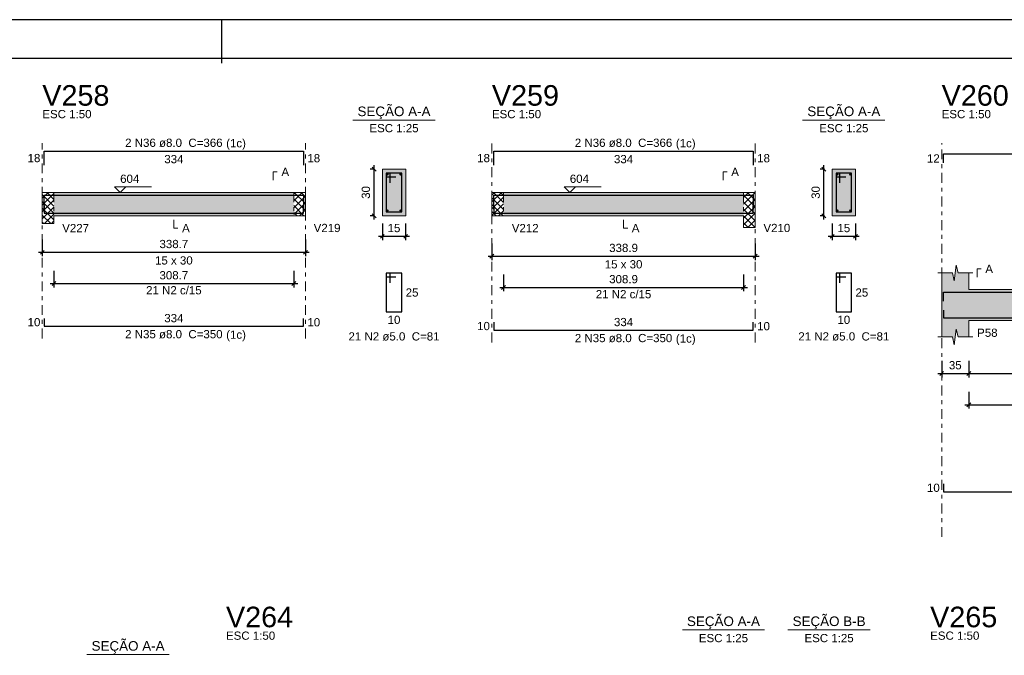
# Model space of a CAD drawing. Header units: millimetres. Extents: x 0 to 119, y 0 to 84.
# Tile 6 of 21: x 16 to 41, y 68 to 84. Entities that reach past the tile are written whole.
import ezdxf

# ---------------------------------------------------------------- set-up
doc = ezdxf.new("R2010")
doc.units = ezdxf.units.MM
doc.header["$MEASUREMENT"] = 0
doc.linetypes.add('DASHDOT', pattern=[2.54, 1.27, -0.635, 0, -0.635])
doc.linetypes.add('NULL', pattern=[0])
doc.layers.get('0').update_dxf_attribs({"lineweight": 18})
for name, color, linetype, lineweight in [('Descrição da armadura', 7, 'Continuous', 0), ('DT-Barras na forma', 2, 'Continuous', 30), ('DT-Barras no corte', 5, 'Continuous', 5), ('DT-Barras rebatidas', 2, 'Continuous', 30), ('DT-Cotas', 9, 'Continuous', 5), ('DT-Forma', 5, 'Continuous', 5), ('DT-Hachura forma vigas', 254, 'Continuous', 5), ('DT-Hachura intersecção vigas', 9, 'Continuous', 5), ('DT-Hachura seção vigas', 254, 'Continuous', 5), ('DT-Pontilhado', 9, 'DASHDOT', 5), ('DT-Textos', 7, 'Continuous', 5), ('DT-Título', 3, 'Continuous', 20), ('Textos armaduras', 7, 'Continuous', 0)]:
    doc.layers.add(name, color=color, linetype=linetype, lineweight=lineweight)
doc.layers.add('SEDUC_MARF', color=1, linetype='Continuous')
doc.layers.add('SEDUC_MARGG', color=7, linetype='Continuous')
doc.styles.add('Arial', font='txt')
doc.dimstyles.new('UM_25.000000', dxfattribs={"dimtxt": 0.18, "dimasz": 0.1, "dimexe": 0.1, "dimexo": 0.2, "dimgap": 0, "dimtad": 1, "dimtih": 1, "dimtoh": 1, "dimdec": 1, "dimlfac": 25, "dimzin": 0, "dimdsep": 46, "dimtxsty": 'Standard', "dimcen": 0.09, "dimdle": 0.1, "dimadec": 1, "dimazin": 2, "dimtfac": 1, "dimtdec": 4, "dimtofl": 0, "dimtmove": 0, "dimatfit": 3, "dimfxl": 1, "dimtolj": 1, "dimarcsym": 0})
doc.dimstyles.new('UM_50.000000', dxfattribs={"dimtxt": 0.18, "dimasz": 0.1, "dimexe": 0.1, "dimexo": 0.2, "dimgap": 0, "dimtad": 1, "dimtih": 1, "dimtoh": 1, "dimdec": 1, "dimlfac": 50, "dimzin": 0, "dimdsep": 46, "dimtxsty": 'Standard', "dimcen": 0.09, "dimdle": 0.1, "dimadec": 1, "dimazin": 2, "dimtfac": 1, "dimtdec": 4, "dimtofl": 0, "dimtmove": 0, "dimatfit": 3, "dimfxl": 1, "dimtolj": 1, "dimarcsym": 0})

# ---------------------------------------------------------------- blocks, each defined once
blk = doc.blocks.new('_Oblique')
at = {"color": 0, "linetype": 'ByBlock', "lineweight": -2}
blk.add_line((-0.5, -0.5), (0.5, 0.5), dxfattribs=at)
blk = doc.blocks.new('*D159')
at = {"layer": 'Defpoints', "color": 0}
for p in [(16.393, 78.639), (23.166, 78.639), (23.166, 78.11)]:
    blk.add_point(p, dxfattribs=at)
at = {"layer": 'DT-Cotas', "color": 0, "lineweight": -2}
for p, q in [((16.393, 78.439), (16.393, 78.01)), ((23.166, 78.439), (23.166, 78.01)), ((16.293, 78.11), (23.266, 78.11))]:
    blk.add_line(p, q, dxfattribs=at)
at = {"layer": 'DT-Cotas', "color": 0, "lineweight": -2, "xscale": 0.1, "yscale": 0.1, "zscale": 0.1, "rotation": 180}
blk.add_blockref('_Oblique', (16.393, 78.11), dxfattribs=at)
at = {"layer": 'DT-Cotas', "color": 0, "lineweight": -2, "xscale": 0.1, "yscale": 0.1, "zscale": 0.1}
blk.add_blockref('_Oblique', (23.166, 78.11), dxfattribs=at)
at = {"layer": 'DT-Cotas', "color": 7, "insert": (19.779, 78.322), "char_height": 0.2118, "attachment_point": 5, "rotation": 0.0057, "style": 'Arial'}
blk.add_mtext('\\A1;338.7', dxfattribs=at)
blk = doc.blocks.new('*D160')
at = {"layer": 'Defpoints', "color": 0}
for p in [(24.934, 80.251), (25.146, 80.251), (25.146, 79.051)]:
    blk.add_point(p, dxfattribs=at)
at = {"layer": 'DT-Cotas', "color": 0, "lineweight": -2}
for p, q in [((24.934, 78.951), (24.934, 80.351)), ((24.946, 80.251), (24.834, 80.251)), ((24.946, 79.051), (24.834, 79.051))]:
    blk.add_line(p, q, dxfattribs=at)
at = {"layer": 'DT-Cotas', "color": 0, "lineweight": -2, "xscale": 0.1, "yscale": 0.1, "zscale": 0.1}
for p, rotation in [((24.934, 80.251), 90), ((24.934, 79.051), 270)]:
    blk.add_blockref('_Oblique', p, dxfattribs=dict(at, rotation=rotation))
at = {"layer": 'DT-Cotas', "color": 7, "insert": (24.722, 79.651), "char_height": 0.2118, "attachment_point": 5, "rotation": 90, "style": 'Arial'}
blk.add_mtext('\\A1;30', dxfattribs=at)
blk = doc.blocks.new('*D161')
at = {"layer": 'Defpoints', "color": 0}
for p in [(25.146, 79.051), (25.746, 79.051), (25.746, 78.522)]:
    blk.add_point(p, dxfattribs=at)
at = {"layer": 'DT-Cotas', "color": 0, "lineweight": -2}
for p, q in [((25.146, 78.851), (25.146, 78.422)), ((25.746, 78.851), (25.746, 78.422)), ((25.046, 78.522), (25.846, 78.522))]:
    blk.add_line(p, q, dxfattribs=at)
at = {"layer": 'DT-Cotas', "color": 0, "lineweight": -2, "xscale": 0.1, "yscale": 0.1, "zscale": 0.1, "rotation": 180}
blk.add_blockref('_Oblique', (25.146, 78.522), dxfattribs=at)
at = {"layer": 'DT-Cotas', "color": 0, "lineweight": -2, "xscale": 0.1, "yscale": 0.1, "zscale": 0.1}
blk.add_blockref('_Oblique', (25.746, 78.522), dxfattribs=at)
at = {"layer": 'DT-Cotas', "color": 7, "insert": (25.446, 78.733), "char_height": 0.2118, "attachment_point": 5, "rotation": 0.0057, "style": 'Arial'}
blk.add_mtext('\\A1;15', dxfattribs=at)
blk = doc.blocks.new('*D162')
at = {"layer": 'Defpoints', "color": 0}
for p in [(16.693, 77.834), (22.866, 77.834), (22.866, 77.305)]:
    blk.add_point(p, dxfattribs=at)
at = {"layer": 'DT-Cotas', "color": 0, "lineweight": -2}
for p, q in [((16.693, 77.634), (16.693, 77.205)), ((22.866, 77.634), (22.866, 77.205)), ((16.593, 77.305), (22.966, 77.305))]:
    blk.add_line(p, q, dxfattribs=at)
at = {"layer": 'DT-Cotas', "color": 0, "lineweight": -2, "xscale": 0.1, "yscale": 0.1, "zscale": 0.1, "rotation": 180}
blk.add_blockref('_Oblique', (16.693, 77.305), dxfattribs=at)
at = {"layer": 'DT-Cotas', "color": 0, "lineweight": -2, "xscale": 0.1, "yscale": 0.1, "zscale": 0.1}
blk.add_blockref('_Oblique', (22.866, 77.305), dxfattribs=at)
at = {"layer": 'DT-Cotas', "color": 7, "insert": (19.779, 77.517), "char_height": 0.2118, "attachment_point": 5, "rotation": 0.0057, "style": 'Arial'}
blk.add_mtext('\\A1;308.7', dxfattribs=at)
blk = doc.blocks.new('*D163')
at = {"layer": 'Defpoints', "color": 0}
for p in [(27.966, 78.539), (34.744, 78.539), (34.744, 78.01)]:
    blk.add_point(p, dxfattribs=at)
at = {"layer": 'DT-Cotas', "color": 0, "lineweight": -2}
for p, q in [((27.966, 78.339), (27.966, 77.91)), ((34.744, 78.339), (34.744, 77.91)), ((27.866, 78.01), (34.844, 78.01))]:
    blk.add_line(p, q, dxfattribs=at)
at = {"layer": 'DT-Cotas', "color": 0, "lineweight": -2, "xscale": 0.1, "yscale": 0.1, "zscale": 0.1, "rotation": 180}
blk.add_blockref('_Oblique', (27.966, 78.01), dxfattribs=at)
at = {"layer": 'DT-Cotas', "color": 0, "lineweight": -2, "xscale": 0.1, "yscale": 0.1, "zscale": 0.1}
blk.add_blockref('_Oblique', (34.744, 78.01), dxfattribs=at)
at = {"layer": 'DT-Cotas', "color": 7, "insert": (31.355, 78.222), "char_height": 0.2118, "attachment_point": 5, "rotation": 0.0057, "style": 'Arial'}
blk.add_mtext('\\A1;338.9', dxfattribs=at)
blk = doc.blocks.new('*D164')
at = {"layer": 'Defpoints', "color": 0}
for p in [(36.513, 80.251), (36.724, 80.251), (36.724, 79.051)]:
    blk.add_point(p, dxfattribs=at)
at = {"layer": 'DT-Cotas', "color": 0, "lineweight": -2}
for p, q in [((36.513, 78.951), (36.513, 80.351)), ((36.524, 80.251), (36.413, 80.251)), ((36.524, 79.051), (36.413, 79.051))]:
    blk.add_line(p, q, dxfattribs=at)
at = {"layer": 'DT-Cotas', "color": 0, "lineweight": -2, "xscale": 0.1, "yscale": 0.1, "zscale": 0.1}
for p, rotation in [((36.513, 80.251), 90), ((36.513, 79.051), 270)]:
    blk.add_blockref('_Oblique', p, dxfattribs=dict(at, rotation=rotation))
at = {"layer": 'DT-Cotas', "color": 7, "insert": (36.301, 79.651), "char_height": 0.2118, "attachment_point": 5, "rotation": 90, "style": 'Arial'}
blk.add_mtext('\\A1;30', dxfattribs=at)
blk = doc.blocks.new('*D165')
at = {"layer": 'Defpoints', "color": 0}
for p in [(36.724, 79.051), (37.324, 79.051), (37.324, 78.522)]:
    blk.add_point(p, dxfattribs=at)
at = {"layer": 'DT-Cotas', "color": 0, "lineweight": -2}
for p, q in [((36.724, 78.851), (36.724, 78.422)), ((37.324, 78.851), (37.324, 78.422)), ((36.624, 78.522), (37.424, 78.522))]:
    blk.add_line(p, q, dxfattribs=at)
at = {"layer": 'DT-Cotas', "color": 0, "lineweight": -2, "xscale": 0.1, "yscale": 0.1, "zscale": 0.1, "rotation": 180}
blk.add_blockref('_Oblique', (36.724, 78.522), dxfattribs=at)
at = {"layer": 'DT-Cotas', "color": 0, "lineweight": -2, "xscale": 0.1, "yscale": 0.1, "zscale": 0.1}
blk.add_blockref('_Oblique', (37.324, 78.522), dxfattribs=at)
at = {"layer": 'DT-Cotas', "color": 7, "insert": (37.024, 78.733), "char_height": 0.2118, "attachment_point": 5, "rotation": 0.0057, "style": 'Arial'}
blk.add_mtext('\\A1;15', dxfattribs=at)
blk = doc.blocks.new('*D166')
at = {"layer": 'Defpoints', "color": 0}
for p in [(28.266, 77.734), (34.444, 77.734), (34.444, 77.205)]:
    blk.add_point(p, dxfattribs=at)
at = {"layer": 'DT-Cotas', "color": 0, "lineweight": -2}
for p, q in [((28.266, 77.534), (28.266, 77.105)), ((34.444, 77.534), (34.444, 77.105)), ((28.166, 77.205), (34.544, 77.205))]:
    blk.add_line(p, q, dxfattribs=at)
at = {"layer": 'DT-Cotas', "color": 0, "lineweight": -2, "xscale": 0.1, "yscale": 0.1, "zscale": 0.1, "rotation": 180}
blk.add_blockref('_Oblique', (28.266, 77.205), dxfattribs=at)
at = {"layer": 'DT-Cotas', "color": 0, "lineweight": -2, "xscale": 0.1, "yscale": 0.1, "zscale": 0.1}
blk.add_blockref('_Oblique', (34.444, 77.205), dxfattribs=at)
at = {"layer": 'DT-Cotas', "color": 7, "insert": (31.355, 77.417), "char_height": 0.2118, "attachment_point": 5, "rotation": 0.0057, "style": 'Arial'}
blk.add_mtext('\\A1;308.9', dxfattribs=at)
blk = doc.blocks.new('*D167')
at = {"layer": 'Defpoints', "color": 0}
for p in [(39.544, 75.518), (40.244, 75.518), (40.244, 74.989)]:
    blk.add_point(p, dxfattribs=at)
at = {"layer": 'DT-Cotas', "color": 0, "lineweight": -2}
for p, q in [((39.544, 75.318), (39.544, 74.889)), ((40.244, 75.318), (40.244, 74.889)), ((39.444, 74.989), (40.344, 74.989))]:
    blk.add_line(p, q, dxfattribs=at)
at = {"layer": 'DT-Cotas', "color": 0, "lineweight": -2, "xscale": 0.1, "yscale": 0.1, "zscale": 0.1, "rotation": 180}
blk.add_blockref('_Oblique', (39.544, 74.989), dxfattribs=at)
at = {"layer": 'DT-Cotas', "color": 0, "lineweight": -2, "xscale": 0.1, "yscale": 0.1, "zscale": 0.1}
blk.add_blockref('_Oblique', (40.244, 74.989), dxfattribs=at)
at = {"layer": 'DT-Cotas', "color": 7, "insert": (39.894, 75.201), "char_height": 0.2118, "attachment_point": 5, "rotation": 0.0057, "style": 'Arial'}
blk.add_mtext('\\A1;35', dxfattribs=at)
blk = doc.blocks.new('*D168')
at = {"layer": 'Defpoints', "color": 0}
for p in [(40.244, 75.518), (46.246, 75.518), (46.246, 74.989)]:
    blk.add_point(p, dxfattribs=at)
at = {"layer": 'DT-Cotas', "color": 0, "lineweight": -2}
for p, q in [((40.244, 75.318), (40.244, 74.889)), ((46.246, 75.318), (46.246, 74.889)), ((40.144, 74.989), (46.346, 74.989))]:
    blk.add_line(p, q, dxfattribs=at)
at = {"layer": 'DT-Cotas', "color": 0, "lineweight": -2, "xscale": 0.1, "yscale": 0.1, "zscale": 0.1, "rotation": 180}
blk.add_blockref('_Oblique', (40.244, 74.989), dxfattribs=at)
at = {"layer": 'DT-Cotas', "color": 0, "lineweight": -2, "xscale": 0.1, "yscale": 0.1, "zscale": 0.1}
blk.add_blockref('_Oblique', (46.246, 74.989), dxfattribs=at)
at = {"layer": 'DT-Cotas', "color": 7, "insert": (43.245, 75.201), "char_height": 0.2118, "attachment_point": 5, "rotation": 0.0057, "style": 'Arial'}
blk.add_mtext('\\A1;300.1', dxfattribs=at)
blk = doc.blocks.new('*D202')
at = {"layer": 'Defpoints', "color": 0}
for p in [(40.244, 74.714), (46.246, 74.714), (46.246, 74.184)]:
    blk.add_point(p, dxfattribs=at)
at = {"layer": 'DT-Cotas', "color": 0, "lineweight": -2}
for p, q in [((40.244, 74.514), (40.244, 74.084)), ((46.246, 74.514), (46.246, 74.084)), ((40.144, 74.184), (46.346, 74.184))]:
    blk.add_line(p, q, dxfattribs=at)
at = {"layer": 'DT-Cotas', "color": 0, "lineweight": -2, "xscale": 0.1, "yscale": 0.1, "zscale": 0.1, "rotation": 180}
blk.add_blockref('_Oblique', (40.244, 74.184), dxfattribs=at)
at = {"layer": 'DT-Cotas', "color": 0, "lineweight": -2, "xscale": 0.1, "yscale": 0.1, "zscale": 0.1}
blk.add_blockref('_Oblique', (46.246, 74.184), dxfattribs=at)
at = {"layer": 'DT-Cotas', "color": 7, "insert": (43.245, 74.396), "char_height": 0.2118, "attachment_point": 5, "rotation": 0.0057, "style": 'Arial'}
blk.add_mtext('\\A1;300.1', dxfattribs=at)

msp = doc.modelspace()

# ---------------------------------------------------------------- hatches: boundary and pattern name
at = {"layer": 'DT-Hachura forma vigas', "linetype": 'Continuous'}
for points in [[(16.693, 79.051), (22.866, 79.051), (22.866, 79.651), (16.693, 79.651), (16.693, 79.051)], [(28.2656, 79.051), (34.4442, 79.051), (34.4442, 79.651), (28.2656, 79.651), (28.2656, 79.051)], [(40.2439, 76.3538), (42.8439, 76.3538), (42.8439, 77.1538), (40.2439, 77.1538), (40.2439, 77.5774), (39.9689, 77.5774), (39.9189, 77.7774), (39.8689, 77.3774), (39.8189, 77.5774), (39.5439, 77.5774), (39.5439, 77.1538), (39.5439, 76.3538), (39.5439, 75.9302), (39.8189, 75.9302), (39.8689, 75.7302), (39.9189, 76.1302), (39.9689, 75.9302), (40.2439, 75.9302), (40.2439, 76.3538)]]:
    msp.add_hatch(color=254, dxfattribs=at).paths.add_polyline_path(points)
at = {"layer": 'DT-Hachura intersecção vigas', "linetype": 'Continuous'}
h = msp.add_hatch(dxfattribs=at)
h.set_pattern_fill('ANSI37', color=9, style=0)
h.paths.add_polyline_path([(16.693, 78.851), (16.693, 79.051), (16.693, 79.651), (16.393, 79.651), (16.393, 79.051), (16.393, 78.851), (16.693, 78.851)])
h = msp.add_hatch(dxfattribs=at)
h.set_pattern_fill('ANSI37', color=9, style=0)
h.paths.add_polyline_path([(22.866, 79.051), (23.166, 79.051), (23.166, 79.651), (22.866, 79.651), (22.866, 79.051)])
h = msp.add_hatch(dxfattribs=at)
h.set_pattern_fill('ANSI37', color=9, style=0)
h.paths.add_polyline_path([(27.9656, 79.051), (28.2656, 79.051), (28.2656, 79.651), (27.9656, 79.651), (27.9656, 79.051)])
h = msp.add_hatch(dxfattribs=at)
h.set_pattern_fill('ANSI37', color=9, style=0)
h.paths.add_polyline_path([(34.7442, 78.751), (34.7442, 79.051), (34.7442, 79.651), (34.4442, 79.651), (34.4442, 79.051), (34.4442, 78.751), (34.7442, 78.751)])
at = {"layer": 'DT-Hachura seção vigas', "linetype": 'Continuous'}
for points in [[(25.1461, 79.051), (25.1461, 79.051), (25.7461, 79.051), (25.7461, 80.251), (25.1461, 80.251), (25.1461, 79.051)], [(36.7243, 79.051), (36.7243, 79.051), (37.3243, 79.051), (37.3243, 80.251), (36.7243, 80.251), (36.7243, 79.051)]]:
    msp.add_hatch(color=254, dxfattribs=at).paths.add_polyline_path(points)

# ---------------------------------------------------------------- linework, layer by layer
at = {"layer": 'DT-Barras na forma'}
for p, q in [((25.3461, 80.151), (25.2461, 80.151)), ((25.2461, 80.151), (25.2461, 79.151)), ((25.6461, 80.151), (25.2461, 80.151)), ((25.2461, 80.151), (25.2461, 80.051)), ((25.3461, 79.901), (25.3461, 80.151)), ((25.6461, 79.151), (25.6461, 80.151)), ((36.9243, 80.151), (36.8243, 80.151)), ((36.8243, 80.151), (36.8243, 79.151)), ((37.2243, 80.151), (36.8243, 80.151)), ((36.8243, 80.151), (36.8243, 80.051)), ((36.9243, 79.901), (36.9243, 80.151)), ((37.2243, 79.151), (37.2243, 80.151)), ((25.2461, 80.051), (25.4961, 80.051)), ((36.8243, 80.051), (37.0743, 80.051)), ((25.2461, 79.151), (25.6461, 79.151)), ((36.8243, 79.151), (37.2243, 79.151))]:
    msp.add_line(p, q, dxfattribs=at)
for points in [[(16.443, 79.2247), (16.443, 79.583), (23.116, 79.583), (23.116, 79.2247)], [(28.0156, 79.2247), (28.0156, 79.583), (34.6942, 79.583), (34.6942, 79.2247)], [(16.443, 79.319), (16.443, 79.119), (23.116, 79.119), (23.116, 79.319)], [(28.0156, 79.319), (28.0156, 79.119), (34.6942, 79.119), (34.6942, 79.319)], [(39.5939, 76.8538), (39.5939, 77.0838), (63.3639, 77.0838)], [(39.5939, 76.6218), (39.5939, 76.4218), (46.9277, 76.4218)]]:
    msp.add_lwpolyline(points, dxfattribs=at)
at = {"layer": 'DT-Barras no corte'}
for centre in [(25.2821, 80.115), (25.6101, 80.115), (36.8603, 80.115), (37.1883, 80.115), (25.2821, 79.187), (25.6101, 79.187), (36.8603, 79.187), (37.1883, 79.187)]:
    msp.add_circle(centre, 0.016, dxfattribs=at)
at = {"layer": 'DT-Barras rebatidas'}
for points in [[(16.443, 80.3543), (16.443, 80.7126), (23.116, 80.7126), (23.116, 80.3543)], [(28.0156, 80.3543), (28.0156, 80.7126), (34.6942, 80.7126), (34.6942, 80.3543)], [(39.5939, 80.412), (39.5939, 80.642), (63.3639, 80.642)], [(25.3461, 77.3243), (25.3461, 77.5743), (25.2461, 77.5743), (25.2461, 76.5743), (25.6461, 76.5743), (25.6461, 77.5743), (25.2461, 77.5743), (25.2461, 77.4743), (25.4961, 77.4743)], [(36.9243, 77.3243), (36.9243, 77.5743), (36.8243, 77.5743), (36.8243, 76.5743), (37.2243, 76.5743), (37.2243, 77.5743), (36.8243, 77.5743), (36.8243, 77.4743), (37.0743, 77.4743)], [(16.443, 76.408), (16.443, 76.208), (23.116, 76.208), (23.116, 76.408)], [(28.0156, 76.308), (28.0156, 76.108), (34.6942, 76.108), (34.6942, 76.308)], [(39.5939, 72.1434), (39.5939, 71.9434), (46.9277, 71.9434)]]:
    msp.add_lwpolyline(points, dxfattribs=at)
at = {"layer": 'DT-Forma'}
for p, q in [((25.7461, 80.251), (25.1461, 80.251)), ((25.1461, 80.251), (25.1461, 79.051)), ((25.7461, 79.051), (25.7461, 80.251)), ((37.3243, 80.251), (36.7243, 80.251)), ((36.7243, 80.251), (36.7243, 79.051)), ((37.3243, 79.051), (37.3243, 80.251)), ((16.393, 79.651), (16.693, 79.651)), ((16.693, 79.651), (22.866, 79.651)), ((22.866, 79.651), (23.166, 79.651)), ((27.9656, 79.651), (28.2656, 79.651)), ((28.2656, 79.651), (34.4442, 79.651)), ((34.4442, 79.651), (34.7442, 79.651)), ((16.393, 79.051), (16.393, 78.851)), ((16.393, 78.851), (16.693, 78.851)), ((16.693, 78.851), (16.693, 79.051)), ((16.693, 79.051), (22.866, 79.051)), ((22.866, 79.051), (23.166, 79.051)), ((25.1461, 79.051), (25.7461, 79.051)), ((27.9656, 79.051), (28.2656, 79.051)), ((28.2656, 79.051), (34.4442, 79.051)), ((34.4442, 79.051), (34.4442, 78.751)), ((34.7442, 78.751), (34.7442, 79.051)), ((36.7243, 79.051), (37.3243, 79.051)), ((34.4442, 78.751), (34.7442, 78.751)), ((39.4439, 77.5774), (39.8189, 77.5774)), ((39.5439, 77.1538), (39.5439, 77.5774)), ((39.8189, 77.5774), (39.8689, 77.3774)), ((39.8689, 77.3774), (39.9189, 77.7774)), ((39.9189, 77.7774), (39.9689, 77.5774)), ((39.9689, 77.5774), (40.3439, 77.5774)), ((40.2439, 77.5774), (40.2439, 77.1538)), ((40.2439, 77.1538), (42.8439, 77.1538)), ((39.5439, 76.3538), (39.5439, 75.9302)), ((40.2439, 75.9302), (40.2439, 76.3538)), ((40.2439, 76.3538), (42.8439, 76.3538)), ((39.8689, 75.7302), (39.9189, 76.1302)), ((39.9189, 76.1302), (39.9689, 75.9302)), ((39.4439, 75.9302), (39.8189, 75.9302)), ((39.8189, 75.9302), (39.8689, 75.7302)), ((39.9689, 75.9302), (40.3439, 75.9302))]:
    msp.add_line(p, q, dxfattribs=at)
at = {"layer": 'DT-Forma', "linetype": 'Continuous'}
for p, q in [((16.393, 79.051), (16.393, 79.651)), ((23.166, 79.651), (23.166, 79.051)), ((27.9656, 79.051), (27.9656, 79.651)), ((34.7442, 79.651), (34.7442, 79.051)), ((39.5439, 76.3538), (39.5439, 77.1538))]:
    msp.add_line(p, q, dxfattribs=at)
at = {"layer": 'DT-Pontilhado', "ltscale": 0.2}
for p, q in [((16.393, 75.8903), (16.393, 80.9244)), ((23.166, 75.8903), (23.166, 80.9244)), ((27.9656, 75.7903), (27.9656, 80.9244)), ((34.7442, 75.7903), (34.7442, 80.9244)), ((39.5439, 70.7785), (39.5439, 80.9244)), ((16.693, 79.651), (16.693, 79.051)), ((22.866, 79.651), (22.866, 79.051)), ((28.2656, 79.651), (28.2656, 79.051)), ((34.4442, 79.651), (34.4442, 79.051))]:
    msp.add_line(p, q, dxfattribs=at)
at = {"layer": 'DT-Textos'}
for p, q in [((24.3871, 81.5159), (26.5051, 81.5159)), ((35.9653, 81.5159), (38.0833, 81.5159)), ((32.8682, 68.385), (34.9862, 68.385)), ((35.5865, 68.385), (37.7045, 68.385)), ((17.5421, 67.7496), (19.6601, 67.7496))]:
    msp.add_line(p, q, dxfattribs=at)
for points in [[(22.3365, 79.9687), (22.3365, 80.1805), (22.4424, 80.1805)], [(33.9147, 79.9687), (33.9147, 80.1805), (34.0206, 80.1805)], [(18.5449, 79.7993), (18.3966, 79.651), (18.2484, 79.7993), (19.2015, 79.7993)], [(30.1192, 79.7993), (29.9709, 79.651), (29.8227, 79.7993), (30.7758, 79.7993)], [(19.7795, 78.9451), (19.7795, 78.7333), (19.8854, 78.7333)], [(31.3549, 78.9451), (31.3549, 78.7333), (31.4608, 78.7333)], [(40.4557, 77.4715), (40.4557, 77.6833), (40.5616, 77.6833)]]:
    msp.add_lwpolyline(points, dxfattribs=at)
at = {"layer": 'SEDUC_MARF'}
msp.add_line((21.0015, 84.1), (21.0015, 82.9804), dxfattribs=at)
msp.add_lwpolyline([(118.9, 84.1), (0, 84.1), (0, 0), (118.9, 0)], close=True, dxfattribs=at)
at = {"layer": 'SEDUC_MARGG'}
msp.add_lwpolyline([(2.5, 1), (117.9, 1), (117.9, 83.1), (2.5, 83.1), (2.5, 1)], dxfattribs=at)

# ---------------------------------------------------------------- texts
at = {"layer": 'Descrição da armadura', "linetype": 'NULL', "char_height": 0.2118, "attachment_point": 8, "line_spacing_factor": 0.9, "style": 'Arial'}
for s, insert, width in [('2 N36 ø8.0  C=366', (19.7791, 80.8189), 4.916973), ('2 N36 ø8.0  C=366', (31.3548, 80.8189), 4.916973), ('21 N2 c/15', (19.7795, 77.0232), 2.805127), ('21 N2 c/15', (31.3549, 76.9232), 2.805127), ('2 N35 ø8.0  C=350', (19.7791, 75.8899), 4.916973), ('21 N2 ø5.0  C=81', (25.4461, 75.8329), 4.594404), ('2 N35 ø8.0  C=350', (31.3548, 75.7899), 4.916973), ('21 N2 ø5.0  C=81', (37.0248, 75.8329), 4.594404)]:
    msp.add_mtext(s, dxfattribs=dict(at, insert=insert, width=width))
at = {"layer": 'DT-Textos', "linetype": 'NULL', "line_spacing_factor": 0.798, "style": 'Arial'}
for s, insert, char_height, width, attachment_point in [('SEÇÃO A-A', (25.4461, 81.54), 0.2471, 3.812061, 8), ('SEÇÃO A-A', (37.0248, 81.54), 0.2471, 3.812061, 8), ('ESC 1:50', (16.3931, 81.5599), 0.2118, 2.482559, 7), ('ESC 1:50', (27.9658, 81.5599), 0.2118, 2.482559, 7), ('ESC 1:50', (39.544, 81.5599), 0.2118, 2.482559, 7), ('ESC 1:25', (25.4461, 81.1979), 0.2118, 2.482559, 8), ('ESC 1:25', (37.0248, 81.1979), 0.2118, 2.482559, 8), ('(1c)', (21.1251, 80.749), 0.2118, 0.998857, 7), ('(1c)', (32.7008, 80.749), 0.2118, 0.998857, 7), ('A', (22.5481, 80.0749), 0.2118, 0.386855, 7), ('A', (34.1268, 80.0749), 0.2118, 0.386855, 7), ('604', (18.3961, 79.8949), 0.2118, 0.967705, 7), ('604', (29.9708, 79.8949), 0.2118, 0.967705, 7), ('V227', (16.9051, 78.6279), 0.2118, 1.354561, 7), ('A', (19.9911, 78.6279), 0.2118, 0.386855, 7), ('V219', (23.3781, 78.6279), 0.2118, 1.354561, 7), ('V212', (28.4778, 78.6279), 0.2118, 1.354561, 7), ('A', (31.5668, 78.6279), 0.2118, 0.386855, 7), ('V210', (34.9558, 78.6279), 0.2118, 1.354561, 7), ('15 x 30', (19.7791, 77.7919), 0.2118, 1.902559, 8), ('15 x 30', (31.3548, 77.6919), 0.2118, 1.902559, 8), ('A', (40.667, 77.5769), 0.2118, 0.386855, 7), ('(1c)', (21.1251, 75.82), 0.2118, 0.998857, 7), ('P58', (40.456, 75.9299), 0.2118, 1.031992, 7), ('(1c)', (32.7008, 75.72), 0.2118, 0.998857, 7), ('SEÇÃO A-A', (33.9267, 68.4091), 0.2471, 3.812061, 8), ('SEÇÃO B-B', (36.6457, 68.4091), 0.2471, 3.812061, 8), ('ESC 1:50', (21.1207, 68.129), 0.2118, 2.482559, 7), ('ESC 1:25', (33.9267, 68.067), 0.2118, 2.482559, 8), ('ESC 1:25', (36.6457, 68.067), 0.2118, 2.482559, 8), ('ESC 1:50', (39.2477, 68.129), 0.2118, 2.482559, 7), ('SEÇÃO A-A', (18.6006, 67.7741), 0.2471, 3.812061, 8)]:
    msp.add_mtext(s, dxfattribs=dict(at, insert=insert, char_height=char_height, width=width, attachment_point=attachment_point))
at = {"layer": 'DT-Título', "linetype": 'NULL', "char_height": 0.5295, "width": 3.456465, "attachment_point": 7, "line_spacing_factor": 0.798, "style": 'Arial'}
for s, insert in [('V258', (16.3931, 81.8778)), ('V259', (27.9658, 81.8778)), ('V260', (39.544, 81.8778)), ('V264', (21.1207, 68.4468)), ('V265', (39.2477, 68.4468))]:
    msp.add_mtext(s, dxfattribs=dict(at, insert=insert))
at = {"layer": 'Textos armaduras', "linetype": 'NULL', "char_height": 0.2118, "line_spacing_factor": 0.9, "style": 'Arial'}
for s, insert, width, attachment_point in [('18', (16.343, 80.4276), 1.045137, 9), ('334', (19.7795, 80.6153), 1.367705, 2), ('18', (23.216, 80.6394), 1.045137, 1), ('18', (27.9156, 80.4276), 1.045137, 9), ('334', (31.3549, 80.6153), 1.367705, 2), ('18', (34.7942, 80.6394), 1.045137, 1), ('12', (39.4939, 80.4211), 1.045137, 9), ('25', (25.7461, 77.1802), 1.045137, 1), ('25', (37.3243, 77.1802), 1.045137, 1), ('334', (19.7795, 76.3053), 1.367705, 8), ('10', (16.343, 76.2021), 1.045137, 9), ('10', (23.216, 76.4139), 1.045137, 1), ('10', (25.4461, 76.477), 1.045137, 2), ('10', (27.9156, 76.1021), 1.045137, 9), ('334', (31.3549, 76.2053), 1.367705, 8), ('10', (34.7942, 76.3139), 1.045137, 1), ('10', (37.0243, 76.477), 1.045137, 2), ('10', (39.4939, 71.9375), 1.045137, 9)]:
    msp.add_mtext(s, dxfattribs=dict(at, insert=insert, width=width, attachment_point=attachment_point))

# ---------------------------------------------------------------- dimensions: what is measured, and where the dimension line sits
at = {"layer": 'DT-Cotas'}
for base, p1, p2, picture, middle in [((24.9343, 80.251), (25.1461, 79.051), (25.1461, 80.251), '*D160', (24.7225, 79.651)), ((36.5125, 80.251), (36.7243, 79.051), (36.7243, 80.251), '*D164', (36.3007, 79.651))]:
    dim = msp.add_linear_dim(base=base, p1=p1, p2=p2, angle=90, dimstyle='UM_25.000000', override={"dimtxt": 0.2118, "dimasz": 0.1, "dimexe": 0.1, "dimexo": 0.2, "dimtad": 1, "dimtih": 0, "dimtoh": 0, "dimdec": 1, "dimlfac": 25, "dimzin": 8, "dimtxsty": 'Arial', "dimblk": 'Oblique', "dimblk1": 'Oblique', "dimblk2": 'Oblique', "dimsah": 1, "dimdle": 0.1, "dimse1": 0, "dimse2": 0, "dimclrt": 7, "dimadec": 1, "dimazin": 3, "dimtmove": 2, "dimldrblk": 'Oblique'}, dxfattribs=at)
    dim.commit()
    dim.dimension.update_dxf_attribs({"geometry": picture, "text_midpoint": middle, "dimtype": 160, "text_rotation": 90})
for base, p1, p2, dimstyle, override, picture, middle, turn in [((25.7461, 78.5215), (25.1461, 79.051), (25.7461, 79.051), 'UM_25.000000', {"dimtxt": 0.2118, "dimasz": 0.1, "dimexe": 0.1, "dimexo": 0.2, "dimtad": 1, "dimtih": 0, "dimtoh": 0, "dimdec": 1, "dimlfac": 25, "dimzin": 8, "dimtxsty": 'Arial', "dimblk": 'Oblique', "dimblk1": 'Oblique', "dimblk2": 'Oblique', "dimsah": 1, "dimdle": 0.1, "dimse1": 0, "dimse2": 0, "dimclrt": 7, "dimadec": 1, "dimazin": 3, "dimtmove": 2, "dimldrblk": 'Oblique'}, '*D161', (25.4461, 78.7333), 0.00573), ((37.3243, 78.5215), (36.7243, 79.051), (37.3243, 79.051), 'UM_25.000000', {"dimtxt": 0.2118, "dimasz": 0.1, "dimexe": 0.1, "dimexo": 0.2, "dimtad": 1, "dimtih": 0, "dimtoh": 0, "dimdec": 1, "dimlfac": 25, "dimzin": 8, "dimtxsty": 'Arial', "dimblk": 'Oblique', "dimblk1": 'Oblique', "dimblk2": 'Oblique', "dimsah": 1, "dimdle": 0.1, "dimse1": 0, "dimse2": 0, "dimclrt": 7, "dimadec": 1, "dimazin": 3, "dimtmove": 2, "dimldrblk": 'Oblique'}, '*D165', (37.0243, 78.7333), 0.00573), ((23.165984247, 78.1097379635), (16.392984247, 78.6392379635), (23.165984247, 78.6392379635), 'UM_50.000000', {"dimtxt": 0.2118, "dimasz": 0.1, "dimexe": 0.1, "dimexo": 0.2, "dimtad": 1, "dimtih": 0, "dimtoh": 0, "dimdec": 1, "dimlfac": 50, "dimzin": 8, "dimtxsty": 'Arial', "dimblk": 'Oblique', "dimblk1": 'Oblique', "dimblk2": 'Oblique', "dimsah": 1, "dimdle": 0.1, "dimse1": 0, "dimse2": 0, "dimclrt": 7, "dimadec": 1, "dimazin": 3, "dimtmove": 2, "dimldrblk": 'Oblique'}, '*D159', (19.779484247, 78.3215379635), 0.005729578), ((34.7442, 78.0097), (27.9656, 78.5392), (34.7442, 78.5392), 'UM_50.000000', {"dimtxt": 0.2118, "dimasz": 0.1, "dimexe": 0.1, "dimexo": 0.2, "dimtad": 1, "dimtih": 0, "dimtoh": 0, "dimdec": 1, "dimlfac": 50, "dimzin": 8, "dimtxsty": 'Arial', "dimblk": 'Oblique', "dimblk1": 'Oblique', "dimblk2": 'Oblique', "dimsah": 1, "dimdle": 0.1, "dimse1": 0, "dimse2": 0, "dimclrt": 7, "dimadec": 1, "dimazin": 3, "dimtmove": 2, "dimldrblk": 'Oblique'}, '*D163', (31.3549, 78.2215), 0.00573), ((22.865984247, 77.3048979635), (16.692984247, 77.8343979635), (22.865984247, 77.8343979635), 'UM_50.000000', {"dimtxt": 0.2118, "dimasz": 0.1, "dimexe": 0.1, "dimexo": 0.2, "dimtad": 1, "dimtih": 0, "dimtoh": 0, "dimdec": 1, "dimlfac": 50, "dimzin": 8, "dimtxsty": 'Arial', "dimblk": 'Oblique', "dimblk1": 'Oblique', "dimblk2": 'Oblique', "dimsah": 1, "dimdle": 0.1, "dimse1": 0, "dimse2": 0, "dimclrt": 7, "dimadec": 1, "dimazin": 3, "dimtmove": 2, "dimldrblk": 'Oblique'}, '*D162', (19.779484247, 77.5166979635), 0.005729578), ((34.4442, 77.2049), (28.2656, 77.7344), (34.4442, 77.7344), 'UM_50.000000', {"dimtxt": 0.2118, "dimasz": 0.1, "dimexe": 0.1, "dimexo": 0.2, "dimtad": 1, "dimtih": 0, "dimtoh": 0, "dimdec": 1, "dimlfac": 50, "dimzin": 8, "dimtxsty": 'Arial', "dimblk": 'Oblique', "dimblk1": 'Oblique', "dimblk2": 'Oblique', "dimsah": 1, "dimdle": 0.1, "dimse1": 0, "dimse2": 0, "dimclrt": 7, "dimadec": 1, "dimazin": 3, "dimtmove": 2, "dimldrblk": 'Oblique'}, '*D166', (31.3549, 77.4167), 0.00573), ((40.2439, 74.9889), (39.5439, 75.5184), (40.2439, 75.5184), 'UM_50.000000', {"dimtxt": 0.2118, "dimasz": 0.1, "dimexe": 0.1, "dimexo": 0.2, "dimtad": 1, "dimtih": 0, "dimtoh": 0, "dimdec": 1, "dimlfac": 50, "dimzin": 8, "dimtxsty": 'Arial', "dimblk": 'Oblique', "dimblk1": 'Oblique', "dimblk2": 'Oblique', "dimsah": 1, "dimdle": 0.1, "dimse1": 0, "dimse2": 0, "dimclrt": 7, "dimadec": 1, "dimazin": 3, "dimtmove": 2, "dimldrblk": 'Oblique'}, '*D167', (39.8939, 75.2007), 0.00573), ((46.2461, 74.9889), (40.2439, 75.5184), (46.2461, 75.5184), 'UM_50.000000', {"dimtxt": 0.2118, "dimasz": 0.1, "dimexe": 0.1, "dimexo": 0.2, "dimtad": 1, "dimtih": 0, "dimtoh": 0, "dimdec": 1, "dimlfac": 50, "dimzin": 8, "dimtxsty": 'Arial', "dimblk": 'Oblique', "dimblk1": 'Oblique', "dimblk2": 'Oblique', "dimsah": 1, "dimdle": 0.1, "dimse1": 0, "dimse2": 0, "dimclrt": 7, "dimadec": 1, "dimazin": 3, "dimtmove": 2, "dimldrblk": 'Oblique'}, '*D168', (43.245, 75.2007), 0.00573), ((46.2461, 74.1841), (40.2439, 74.7136), (46.2461, 74.7136), 'UM_50.000000', {"dimtxt": 0.2118, "dimasz": 0.1, "dimexe": 0.1, "dimexo": 0.2, "dimtad": 1, "dimtih": 0, "dimtoh": 0, "dimdec": 1, "dimlfac": 50, "dimzin": 8, "dimtxsty": 'Arial', "dimblk": 'Oblique', "dimblk1": 'Oblique', "dimblk2": 'Oblique', "dimsah": 1, "dimdle": 0.1, "dimse1": 0, "dimse2": 0, "dimclrt": 7, "dimadec": 1, "dimazin": 3, "dimtmove": 2, "dimldrblk": 'Oblique'}, '*D202', (43.245, 74.3959), 0.00573)]:
    dim = msp.add_linear_dim(base=base, p1=p1, p2=p2, dimstyle=dimstyle, override=override, dxfattribs=at)
    dim.commit()
    dim.dimension.update_dxf_attribs({"geometry": picture, "text_midpoint": middle, "dimtype": 160, "text_rotation": turn})

doc.saveas('drawing.dxf')
